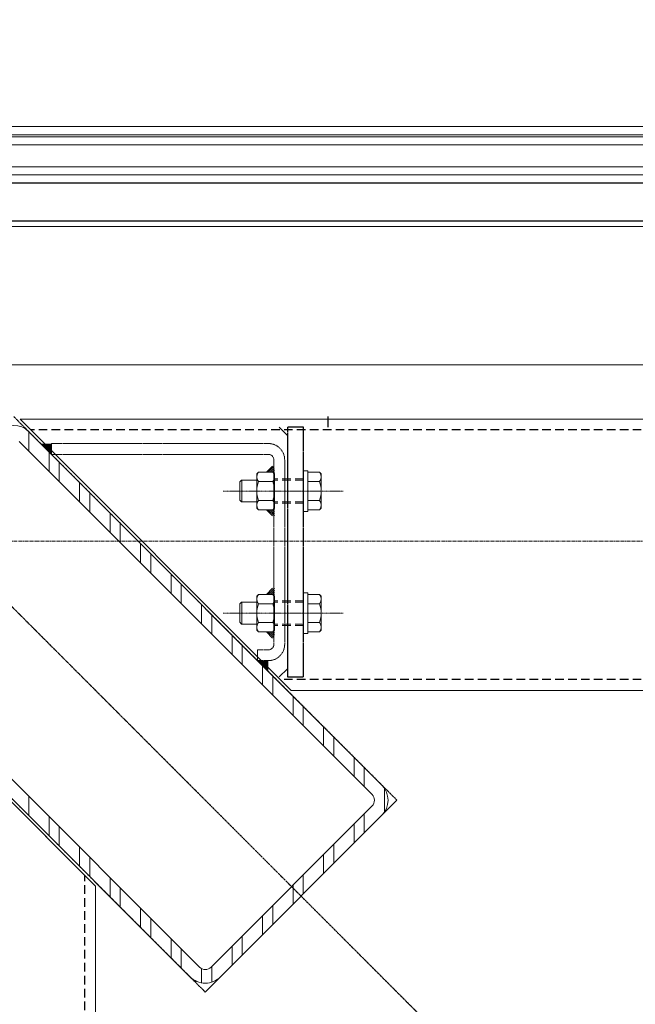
# Model space of a CAD drawing. Header units: inches. Extents: x -647532 to 3008597, y -136987 to 2557681.
# Tile 113 of 153: x 45655 to 46109, y 48221 to 48947. Entities that reach past the tile are written whole.
import ezdxf
from ezdxf import colors
from ezdxf.entities.mleader import LeaderData, LeaderLine
from ezdxf.enums import TextEntityAlignment as Align
from ezdxf.math import Vec2, Vec3

# ---------------------------------------------------------------- set-up
doc = ezdxf.new("R2010")
doc.units = ezdxf.units.IN
doc.header["$MEASUREMENT"] = 0
for name, pattern in [('BIAL-IT1I-KGD-001-IN-DWG-141 LEVEL 2 - OVERALL FIRE EXIT PLAN$0$CENTER', [2, 1.25, -0.25, 0.25, -0.25]), ('BIAL-IT1I-KGD-001-IN-DWG-141 LEVEL 2 - OVERALL FIRE EXIT PLAN$0$DASHED', [0.75, 0.5, -0.25]), ('BIAL-IT1I-KGD-001-IN-DWG-141 LEVEL 2 - OVERALL FIRE EXIT PLAN$0$HIDDEN', [9.525, 6.35, -3.175]), ('CENTER', [2, 1.25, -0.25, 0.25, -0.25]), ('DASHED2', [0.375, 0.25, -0.125])]:
    doc.linetypes.add(name, pattern=pattern)
for name, color, linetype, lineweight in [('ANNO-GRID', 8, 'DASHED2', 5), ('FURN', 8, 'Continuous', 5), ('FURN-HATCH', 8, 'Continuous', 5), ('YD-EXTERNAL 1', 8, 'Continuous', 5)]:
    doc.layers.add(name, color=color, linetype=linetype, lineweight=lineweight)
doc.layers.add('ARCH', color=8, linetype='Continuous')
doc.styles.add('ARIAL', font='arial.ttf')
doc.styles.get("Standard").update_dxf_attribs({"font": 'arial.ttf'})

# ---------------------------------------------------------------- blocks, each defined once
blk = doc.blocks.new('BIAL-IT1I-KGD-001-IN-DWG-141 LEVEL 2 - OVERALL FIRE EXIT PLAN$0$A$C258E6B3D')
for p, q in [((150, 2476.44), (150, 172.55)), ((156, 172.55), (156, 2476.44)), ((157.52, 2476.44), (157.52, 172.55)), ((163.52, 172.55), (163.52, 2476.44)), ((179.52, 2476.44), (179.52, 191.35)), ((185.52, 191.35), (185.52, 2476.44)), ((223.52, 2476.44), (223.52, 276.03)), ((325.52, 167.94), (325.52, 2476.44)), ((365.52, 494.21), (365.52, 2476.44)), ((565.52, 2476.44), (565.52, 694.21)), ((646.36, 772.23), (787.78, 630.81)), ((637.77, 763.09), (654.96, 763.09)), ((635.05, 760.91), (374.83, 500.7)), ((776.47, 642.12), (657.68, 760.91)), ((642.12, 753.84), (381.9, 493.63)), ((622.23, 748.09), (636.37, 748.09)), ((769.4, 635.05), (650.61, 753.84)), ((656.35, 748.09), (670.5, 748.09)), ((614.73, 740.59), (628.87, 740.59)), ((663.85, 740.59), (678, 740.59)), ((599.73, 725.59), (613.87, 725.59)), ((678.85, 725.59), (693, 725.59)), ((405.91, 716.39), (404.66, 715.14)), ((404.66, 715.14), (404.66, 706.39)), ((431.13, 716.39), (405.91, 716.39)), ((411.59, 715.14), (411.59, 706.39)), ((425.45, 715.14), (425.45, 706.39)), ((431.13, 716.39), (432.38, 715.14)), ((432.38, 715.14), (432.38, 706.39)), ((495.91, 716.39), (494.66, 715.14)), ((494.66, 715.14), (494.66, 706.39)), ((495.91, 716.39), (521.13, 716.39)), ((501.59, 715.14), (501.59, 706.39)), ((515.45, 715.14), (515.45, 706.39)), ((521.13, 716.39), (522.38, 715.14)), ((522.38, 715.14), (522.38, 706.39)), ((592.23, 718.09), (606.37, 718.09)), ((686.35, 718.09), (700.5, 718.09)), ((403.52, 706.39), (403.52, 703.39)), ((433.52, 706.39), (403.52, 706.39)), ((433.52, 703.39), (433.52, 706.39)), ((493.52, 703.39), (493.52, 706.39)), ((493.52, 706.39), (523.52, 706.39)), ((523.52, 706.39), (523.52, 703.39)), ((403.52, 703.39), (433.52, 703.39)), ((523.52, 703.39), (493.52, 703.39)), ((577.23, 703.09), (591.37, 703.09)), ((701.35, 703.09), (715.5, 703.09)), ((565.52, 694.21), (365.52, 494.21)), ((377.52, 691.39), (371.52, 685.39)), ((549.52, 691.39), (555.52, 685.39)), ((569.73, 695.59), (583.87, 695.59)), ((708.85, 695.59), (723, 695.59)), ((405.91, 681.89), (404.66, 680.64)), ((404.66, 670.14), (404.66, 680.64)), ((431.13, 681.89), (405.91, 681.89)), ((411.59, 670.14), (411.59, 680.64)), ((425.45, 670.14), (425.45, 680.64)), ((431.13, 681.89), (432.38, 680.64)), ((432.38, 670.14), (432.38, 680.64)), ((495.91, 681.89), (494.66, 680.64)), ((494.66, 670.14), (494.66, 680.64)), ((495.91, 681.89), (521.13, 681.89)), ((501.59, 670.14), (501.59, 680.64)), ((515.45, 670.14), (515.45, 680.64)), ((521.13, 681.89), (522.38, 680.64)), ((522.38, 670.14), (522.38, 680.64)), ((554.73, 680.59), (568.87, 680.59)), ((723.85, 680.59), (738, 680.59)), ((405.91, 668.89), (404.66, 670.14)), ((431.13, 668.89), (405.91, 668.89)), ((410.52, 668.89), (410.52, 657.64)), ((426.52, 668.89), (426.52, 657.64)), ((431.13, 668.89), (432.38, 670.14)), ((495.91, 668.89), (494.66, 670.14)), ((495.91, 668.89), (521.13, 668.89)), ((500.52, 668.89), (500.52, 657.64)), ((516.52, 668.89), (516.52, 657.64)), ((521.13, 668.89), (522.38, 670.14)), ((543.52, 669.39), (535.52, 669.39)), ((547.23, 673.09), (561.37, 673.09)), ((731.35, 673.09), (745.5, 673.09)), ((426.52, 657.89), (410.52, 657.89)), ((411.77, 656.39), (410.52, 657.64)), ((425.27, 656.39), (411.77, 656.39)), ((426.52, 657.64), (425.27, 656.39)), ((500.52, 657.89), (516.52, 657.89)), ((500.52, 657.64), (501.77, 656.39)), ((501.77, 656.39), (515.27, 656.39)), ((515.27, 656.39), (516.52, 657.64)), ((532.23, 658.09), (546.37, 658.09)), ((746.35, 658.09), (760.5, 658.09)), ((524.73, 650.59), (538.87, 650.59)), ((753.85, 650.59), (768, 650.59)), ((509.73, 635.59), (523.87, 635.59)), ((768.85, 635.59), (780.42, 635.59)), ((502.23, 628.09), (516.37, 628.09)), ((509.18, 366.35), (769.4, 626.56)), ((770.51, 628.09), (780.93, 628.09)), ((516.26, 359.28), (776.47, 619.49)), ((487.23, 613.09), (501.37, 613.09)), ((755.93, 613.09), (770.07, 613.09)), ((479.73, 605.59), (493.87, 605.59)), ((748.43, 605.59), (762.57, 605.59)), ((464.73, 590.59), (478.87, 590.59)), ((733.43, 590.59), (747.57, 590.59)), ((457.23, 583.09), (471.37, 583.09)), ((725.93, 583.09), (740.07, 583.09)), ((442.23, 568.09), (456.37, 568.09)), ((710.93, 568.09), (725.07, 568.09)), ((434.73, 560.59), (448.87, 560.59)), ((703.43, 560.59), (717.57, 560.59)), ((419.73, 545.59), (433.87, 545.59)), ((707.77, 547.96), (507.77, 347.96)), ((709.77, 549.96), (509.77, 349.96)), ((688.43, 545.59), (702.57, 545.59)), ((4352.52, 549.96), (709.77, 549.96)), ((412.23, 538.09), (426.37, 538.09)), ((680.93, 538.09), (695.07, 538.09)), ((397.23, 523.09), (411.37, 523.09)), ((665.93, 523.09), (680.07, 523.09)), ((391.52, 517.39), (383.52, 517.39)), ((389.73, 515.59), (403.87, 515.59)), ((658.43, 515.59), (672.57, 515.59)), ((374.73, 500.59), (388.87, 500.59)), ((643.43, 500.59), (657.57, 500.59))]:
    blk.add_line(p, q)
at = {"lineweight": -3, "ltscale": 1000}
for p, q in [((191.52, 244.94), (191.52, 2476.44)), ((219.52, 276.03), (219.52, 2476.44))]:
    blk.add_line(p, q, dxfattribs=at)
at = {"linetype": 'BIAL-IT1I-KGD-001-IN-DWG-141 LEVEL 2 - OVERALL FIRE EXIT PLAN$0$HIDDEN', "lineweight": -3}
for p, q in [((373.52, 2476.44), (373.52, 502.21)), ((557.52, 2476.44), (557.52, 686.21)), ((4363.52, 541.96), (701.77, 541.96))]:
    blk.add_line(p, q, dxfattribs=at)
at = {"linetype": 'BIAL-IT1I-KGD-001-IN-DWG-141 LEVEL 2 - OVERALL FIRE EXIT PLAN$0$CENTER'}
for p, q in [((921.64, 906.08), (154.76, 139.2)), ((900.46, 884.9), (133.58, 118.03)), ((646.36, 772.23), (363.52, 489.39)), ((787.78, 630.81), (504.94, 347.96))]:
    blk.add_line(p, q, dxfattribs=at)
at = {"linetype": 'BIAL-IT1I-KGD-001-IN-DWG-141 LEVEL 2 - OVERALL FIRE EXIT PLAN$0$CENTER', "ltscale": 0.5}
for p, q in [((418.52, 732.56), (418.52, 643.94)), ((508.52, 732.56), (508.52, 643.94))]:
    blk.add_line(p, q, dxfattribs=at)
at = {"linetype": 'BIAL-IT1I-KGD-001-IN-DWG-141 LEVEL 2 - OVERALL FIRE EXIT PLAN$0$DASHED', "lineweight": -3}
for p, q in [((371.52, 721.39), (363.52, 721.39)), ((555.52, 703.39), (371.52, 703.39)), ((371.52, 703.39), (371.52, 691.39)), ((555.52, 691.39), (555.52, 703.39)), ((371.52, 691.39), (555.52, 691.39))]:
    blk.add_line(p, q, dxfattribs=at)
at = {"linetype": 'BIAL-IT1I-KGD-001-IN-DWG-141 LEVEL 2 - OVERALL FIRE EXIT PLAN$0$HIDDEN'}
for p, q in [((409.52, 703.39), (409.52, 681.89)), ((410.52, 703.39), (410.52, 681.89)), ((426.52, 703.39), (426.52, 681.89)), ((427.52, 703.39), (427.52, 681.89)), ((499.52, 703.39), (499.52, 681.89)), ((500.52, 703.39), (500.52, 681.89)), ((516.52, 703.39), (516.52, 681.89)), ((517.52, 703.39), (517.52, 681.89)), ((404.66, 675.89), (399.78, 680.77)), ((404.66, 677.3), (400.72, 681.24)), ((404.66, 678.71), (401.77, 681.61)), ((404.66, 680.13), (402.91, 681.89)), ((405.12, 681.09), (404.32, 681.89)), ((431.92, 681.09), (432.72, 681.89)), ((432.38, 675.89), (438.38, 681.89)), ((432.38, 677.3), (436.96, 681.89)), ((432.38, 678.71), (435.55, 681.89)), ((432.38, 680.13), (434.13, 681.89)), ((494.66, 675.89), (488.66, 681.89)), ((494.66, 677.3), (490.08, 681.89)), ((494.66, 678.71), (491.49, 681.89)), ((494.66, 680.13), (492.91, 681.89)), ((495.12, 681.09), (494.32, 681.89)), ((521.92, 681.09), (522.72, 681.89)), ((522.38, 680.13), (524.13, 681.89)), ((522.38, 678.71), (525.27, 681.61)), ((522.38, 677.3), (526.32, 681.24)), ((522.38, 675.89), (527.26, 680.77))]:
    blk.add_line(p, q, dxfattribs=at)
at = {"linetype": 'BIAL-IT1I-KGD-001-IN-DWG-141 LEVEL 2 - OVERALL FIRE EXIT PLAN$0$DASHED'}
for p, q in [((531.52, 689.39), (395.52, 689.39)), ((383.52, 677.39), (383.52, 517.39)), ((391.52, 677.39), (391.52, 517.39)), ((531.52, 681.39), (395.52, 681.39)), ((535.52, 669.39), (535.52, 677.39)), ((543.52, 669.39), (543.52, 677.39))]:
    blk.add_line(p, q, dxfattribs=at)
for centre, radius, start, end in [((646.36, 749.6), 16, 45, 135), ((646.36, 749.6), 6, 45, 135), ((408.13, 710.96), 5.42, 50.31666, 129.68334), ((418.52, 696.56), 19.82, 69.54522, 110.45478), ((428.91, 710.96), 5.42, 50.31666, 129.68334), ((498.13, 710.96), 5.42, 50.31666, 129.68334), ((508.52, 696.56), 19.82, 69.54522, 110.45478), ((518.91, 710.96), 5.42, 50.31666, 129.68334), ((408.13, 676.46), 5.42, 50.31666, 129.68334), ((418.52, 662.06), 19.82, 69.54522, 110.45478), ((428.91, 676.46), 5.42, 50.31666, 129.68334), ((498.13, 676.46), 5.42, 50.31666, 129.68334), ((508.52, 662.06), 19.82, 69.54522, 110.45478), ((518.91, 676.46), 5.42, 50.31666, 129.68334), ((408.13, 674.31), 5.42, 230.31666, 309.68334), ((418.52, 688.71), 19.82, 249.54522, 290.45478), ((428.91, 674.31), 5.42, 230.31666, 309.68334), ((498.13, 674.31), 5.42, 230.31666, 309.68334), ((508.52, 688.71), 19.82, 249.54522, 290.45478), ((518.91, 674.31), 5.42, 230.31666, 309.68334), ((765.16, 630.81), 16, 315, 45), ((765.16, 630.81), 6, 315, 45), ((386.15, 489.39), 16, 135, 225)]:
    blk.add_arc(centre, radius, start, end)
for centre, radius, start, end in [((395.52, 677.39), 12, 90, 180), ((531.52, 677.39), 12, 0, 90), ((395.52, 677.39), 4, 90, 180), ((531.52, 677.39), 4, 0, 90)]:
    blk.add_arc(centre, radius, start, end, dxfattribs=at)
for points in [[(543.52, 669.39), (543.52, 677.39), (551.52, 677.39)], [(383.52, 509.39), (391.52, 517.39), (383.52, 517.39)]]:
    blk.add_solid(points)
blk = doc.blocks.new('_TagSlot')
at = {"color": 0, "linetype": 'ByBlock', "lineweight": -2, "transparency": 16777216}
for p, q in [((-4, 4), (4, 4)), ((-4, -4), (4, -4))]:
    blk.add_line(p, q, dxfattribs=at)
for centre, start, end in [((-4, 0), 90, 270), ((4, 0), 270, 90)]:
    blk.add_arc(centre, 4, start, end, dxfattribs=at)
at = {"layer": 'FURN', "color": 0, "transparency": 16777216, "style": 'ARIAL'}
blk.add_attdef('M-01', text='', height=2.5, dxfattribs=at).set_placement((0, -1.5), align=Align.CENTER)
blk = doc.blocks.new('_DotSmall')
at = {"color": 0, "linetype": 'ByBlock', "const_width": 0.5}
blk.add_lwpolyline([(-0.0625, 0, 1), (0.0625, 0, 1)], format="xyb", close=True, dxfattribs=at)
blk = doc.blocks.new('ARCH')
at = {"layer": 'ANNO-GRID', "linetype": 'CENTER', "ltscale": 2}
blk.add_lwpolyline([(44334.09, 48562.363), (158043.141, 48562.363)], dxfattribs=at)
at = {"layer": 'YD-EXTERNAL 1', "rotation": 269.9999999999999}
blk.add_blockref('BIAL-IT1I-KGD-001-IN-DWG-141 LEVEL 2 - OVERALL FIRE EXIT PLAN$0$A$C258E6B3D', (45160.642, 49017.883), dxfattribs=at)
at = {"layer": 'FURN-HATCH', "linetype": 'Continuous'}
ml = blk.add_multileader_block('Standard', dxfattribs=at)
ml.set_content('_TagSlot', color=256, scale=-11.71875)
ml.set_attribute('M-01', 'VNR1', width=0)
ml.set_leader_properties(color=256, linetype='ByLayer', lineweight=-1)
ml.set_arrow_properties(name='DOTSMALL')
ml.build(insert=Vec2(0, 0))
ml.multileader.update_dxf_attribs({"dogleg_length": 115.809, "arrow_head_size": 28.235})
ctx = ml.context
ctx.base_point, ctx.char_height, ctx.arrow_head_size, ctx.landing_gap_size, ctx.plane_origin = Vec3(101476.346, 52296.962), 200, 28.235, 4, Vec3(100757.024, 52076.672)
notes = []
notes.append((ctx, [(0, (0, 0, 0), (0, 0), (1, 0), 1, [])]))
ctx.block.insert, ctx.block.rotation, ctx.block.scale = Vec3(101570.096, 52296.962), 3.1415927, Vec3(-11.71875, 11.71875, 11.71875)
ml = blk.add_multileader_block('Standard', dxfattribs=at)
ml.set_content('_TagSlot', color=256, scale=-11.71875)
ml.set_attribute('M-01', 'VNR1', width=0)
ml.set_leader_properties(color=256, linetype='ByLayer', lineweight=-1)
ml.set_arrow_properties(name='DOTSMALL')
ml.build(insert=Vec2(0, 0))
ml.multileader.update_dxf_attribs({"dogleg_length": 115.809, "arrow_head_size": 28.235})
ctx = ml.context
ctx.base_point, ctx.char_height, ctx.arrow_head_size, ctx.landing_gap_size, ctx.plane_origin = Vec3(97954.669, 52254.917), 200, 28.235, 4, Vec3(97235.347, 52034.627)
notes.append((ctx, [(0, (0, 0, 0), (0, 0), (1, 0), 1, [])]))
ctx.block.insert, ctx.block.rotation, ctx.block.scale = Vec3(98048.419, 52254.917), 3.1415927, Vec3(-11.71875, 11.71875, 11.71875)
ml = blk.add_multileader_block('Standard', dxfattribs=at)
ml.set_content('_TagSlot', color=256, scale=-11.71875)
ml.set_attribute('M-01', 'VNR1', width=0)
ml.set_leader_properties(color=256, linetype='ByLayer', lineweight=-1)
ml.set_arrow_properties(name='DOTSMALL')
ml.build(insert=Vec2(0, 0))
ml.multileader.update_dxf_attribs({"dogleg_length": 115.809, "arrow_head_size": 28.235})
ctx = ml.context
ctx.base_point, ctx.char_height, ctx.arrow_head_size, ctx.landing_gap_size, ctx.plane_origin = Vec3(99751.234, 51693.272), 200, 28.235, 4, Vec3(99031.911, 51472.982)
notes.append((ctx, [(0, (0, 0, 0), (0, 0), (1, 0), 1, [])]))
ctx.block.insert, ctx.block.rotation, ctx.block.scale = Vec3(99844.984, 51693.272), 3.1415927, Vec3(-11.71875, 11.71875, 11.71875)
for ctx, leaders in notes:
    for number, flags, end, landing, length, lines in leaders:
        leader = LeaderData()
        leader.index, (leader.has_last_leader_line, leader.has_dogleg_vector, leader.attachment_direction) = number, flags
        leader.last_leader_point, leader.dogleg_vector, leader.dogleg_length = Vec3(end), Vec3(landing), length
        for number, points, colour, breaks in lines:
            line = LeaderLine()
            line.index, line.vertices, line.color, line.breaks = number, Vec3.list(points), colors.encode_raw_color(colour), breaks
            leader.lines.append(line)
        ctx.leaders.append(leader)

msp = doc.modelspace()

# ---------------------------------------------------------------- block references
at = {"layer": 'ARCH'}
msp.add_blockref('ARCH', (0, 0), dxfattribs=at)

doc.saveas('drawing.dxf')
